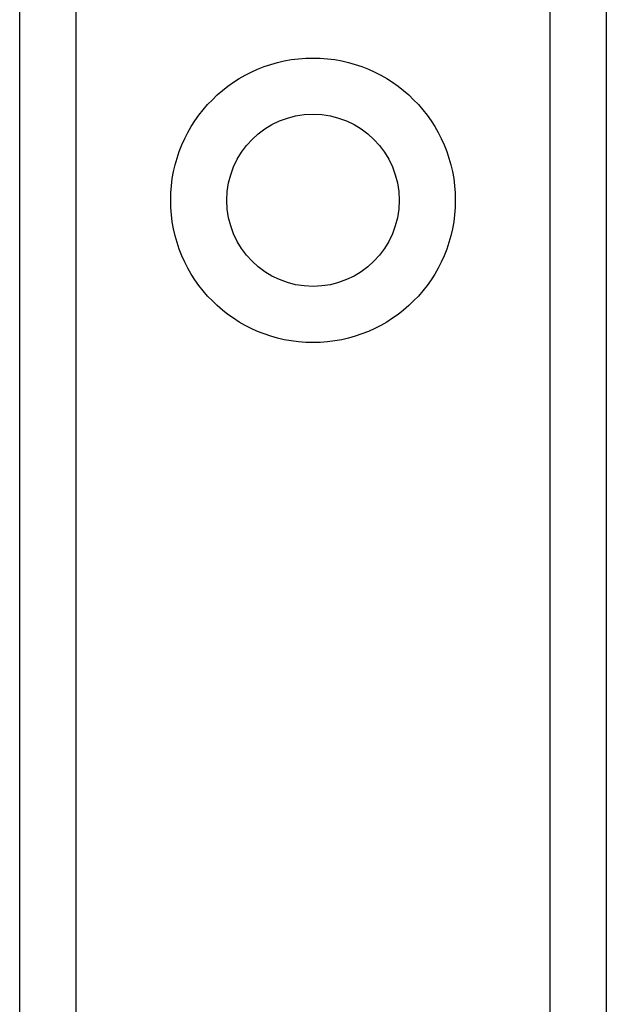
# Model space of a CAD drawing. Header units: inches. Extents: x 2.3 to 72.2, y 3.3 to 39.4.
# Tile 21 of 76: x 12.407 to 12.969, y 9.314 to 10.258. Entities that reach past the tile are written whole.
import ezdxf

# ---------------------------------------------------------------- set-up
doc = ezdxf.new("R2010")
doc.units = ezdxf.units.IN
doc.header["$MEASUREMENT"] = 0
doc.layers.add('Visible Edges(ANSI)', color=7, linetype='Continuous', lineweight=25)
doc.layers.add('Visible Tangent Edges(ANSI)', color=7, linetype='Continuous', lineweight=25)

msp = doc.modelspace()

# ---------------------------------------------------------------- linework, layer by layer
at = {"layer": 'Visible Edges(ANSI)'}
for p, q in [((12.40714, 8.77371), (12.40714, 26.15953)), ((12.96914, 26.15953), (12.96914, 8.77371))]:
    msp.add_line(p, q, dxfattribs=at)
msp.add_circle((12.68814, 10.08473), 0.0825, dxfattribs=at)
at = {"layer": 'Visible Tangent Edges(ANSI)'}
for p, q in [((12.46099, 26.15953), (12.46099, 8.77371)), ((12.91529, 8.77371), (12.91529, 26.15953))]:
    msp.add_line(p, q, dxfattribs=at)
msp.add_circle((12.68814, 10.08473), 0.13635, dxfattribs=at)

doc.saveas('drawing.dxf')
